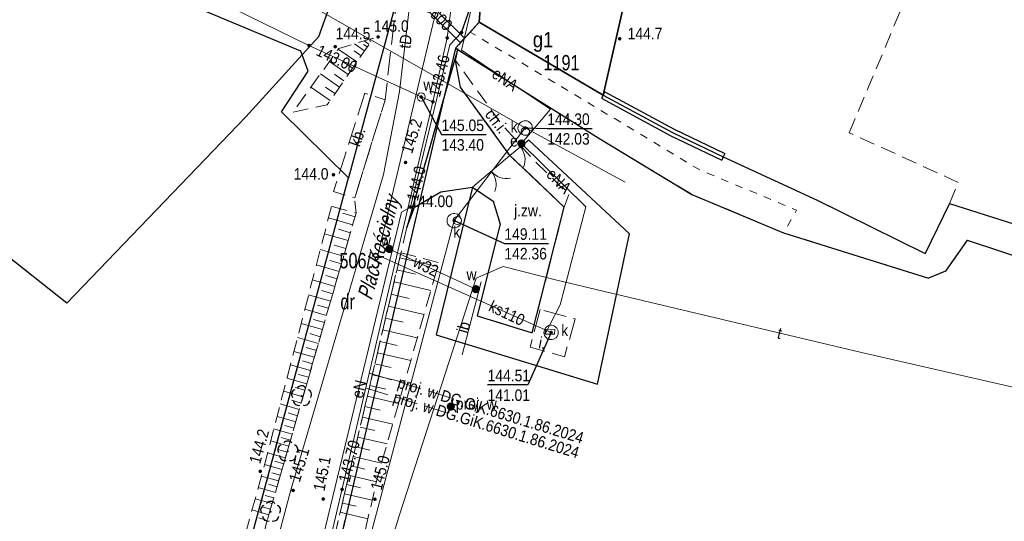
# Model space of a CAD drawing. Header units: metres. Extents: x 5548743 to 5556416, y 5707500 to 5714000.
# Tile 162 of 203: x 5554510 to 5554606, y 5710306 to 5710355. Entities that reach past the tile are written whole.
import ezdxf
from ezdxf.enums import TextEntityAlignment as Align

# ---------------------------------------------------------------- set-up
doc = ezdxf.new("R2010")
doc.units = ezdxf.units.M
doc.header["$MEASUREMENT"] = 0
for name, pattern in [('0.75_0.75', [1.5, 0.75, -0.75]), ('1.5_0.75', [2.25, 1.5, -0.75]), ('2.25_0.75', [3, 2.25, -0.75]), ('219-1000', [0]), ('otob_1000', [0]), ('otof_1000', [0])]:
    doc.linetypes.add(name, pattern=pattern)
doc.layers.get('0').update_dxf_attribs({"color": 2, "linetype": 'CONTINUOUS', "lineweight": 5})
for name, color, linetype in [('000 Inne (niezydentyfikowane)', 7, 'CONTINUOUS'), ('210-oznaczenie konturu użytku gruntowego', 7, 'CONTINUOUS'), ('211-numer działki ewidencyjnej', 7, 'CONTINUOUS'), ('217-kontur klasyfikacyjny', 7, 'CONTINUOUS'), ('218-kontur użytku gruntowego', 7, 'CONTINUOUS'), ('219-działka ewidencyjna', 7, 'CONTINUOUS'), ('312-budynek ewidencyjny', 7, 'CONTINUOUS'), ('312-oznaczenie budynku ewidencyjnego', 7, 'CONTINUOUS'), ('312-oznaczenie budynku ewidencyjnego-Atr117', 7, 'CONTINUOUS'), ('994-Nazwa ulicy', 7, 'CONTINUOUS'), ('brama', 7, 'CONTINUOUS'), ('chodnik', 7, 'CONTINUOUS'), ('chodnik-Atr17', 7, 'CONTINUOUS'), ('drzewo liściaste', 7, 'CONTINUOUS'), ('elektroenergetyczne urządzenie techniczne', 7, 'CONTINUOUS'), ('elektroenergetyczne urządzenie techniczne-Atr17', 7, 'CONTINUOUS'), ('furtka', 7, 'CONTINUOUS'), ('inna budowla', 7, 'CONTINUOUS'), ('inna budowla-Atr17', 7, 'CONTINUOUS'), ('jezdnia', 7, 'CONTINUOUS'), ('jezdnia-Atr17', 7, 'CONTINUOUS'), ('krawężnik', 7, 'CONTINUOUS'), ('obszar utwardzony', 7, 'CONTINUOUS'), ('obszar utwardzony-Atr17', 7, 'CONTINUOUS'), ('obudowa ochronna przewodu', 7, 'CONTINUOUS'), ('ogrodzenie trwałe', 7, 'CONTINUOUS'), ('pikieta naturalna', 7, 'CONTINUOUS'), ('pikieta naturalna-Atr2', 7, 'CONTINUOUS'), ('przewód elektroenergetyczny podziemny', 7, 'CONTINUOUS'), ('przewód elektroenergetyczny podziemny-Atr1', 7, 'CONTINUOUS'), ('przewód kanalizacyjny', 7, 'CONTINUOUS'), ('przewód kanalizacyjny-Atr1', 7, 'CONTINUOUS'), ('przewód telekomunikacyjny podziemny', 7, 'CONTINUOUS'), ('przewód telekomunikacyjny podziemny-Atr1', 7, 'CONTINUOUS'), ('przewód wodociągowy', 7, 'CONTINUOUS'), ('przewód wodociągowy - ob. projektowany', 7, 'CONTINUOUS'), ('przewód wodociągowy - ob. projektowany-Atr1', 7, 'CONTINUOUS'), ('przewód wodociągowy-Atr1', 7, 'CONTINUOUS'), ('rzedna', 7, 'CONTINUOUS'), ('rzedna-Atr2', 7, 'CONTINUOUS'), ('rzedna-Atr3', 7, 'CONTINUOUS'), ('rów melioracyjny (poligon)', 7, 'CONTINUOUS'), ('skarpa nieumocniona', 7, 'CONTINUOUS'), ('studnia kanalizacyjna', 7, 'CONTINUOUS'), ('wodociągowe urządzenie techniczne - ob. projektowany', 7, 'CONTINUOUS'), ('wodociągowe urządzenie techniczne - ob. projektowany-Atr17', 7, 'CONTINUOUS'), ('właz do komory lub kanału', 7, 'CONTINUOUS'), ('właz do komory lub kanału - okrągły', 7, 'CONTINUOUS'), ('właz do komory lub kanału - okrągły-Atr17', 7, 'CONTINUOUS'), ('właz do komory lub kanału-Atr17', 7, 'CONTINUOUS'), ('zasuwa lub zawór', 7, 'CONTINUOUS'), ('zasuwa lub zawór-Atr17', 7, 'CONTINUOUS'), ('ściana oporowa (linia)', 7, 'CONTINUOUS')]:
    doc.layers.add(name, color=color, linetype=linetype)
doc.styles.get("Standard").update_dxf_attribs({"font": 'Working1250', "width": 0.75})
doc.linetypes.add('902-1000', pattern='A,5,0,[1,ksztalty.shx,S=1,R=0,X=0,Y=0],5', length=10)
doc.linetypes.add('otdn_1000', pattern='A,7,0,[21,ksztalty.shx,S=0.7,R=0,X=0,Y=0]', length=7)

# ---------------------------------------------------------------- blocks, each defined once
blk = doc.blocks.new('PW01')
at = {"linetype": 'Continuous', "lineweight": 13}
h = blk.add_hatch(color=0, dxfattribs=at)
edge = h.paths.add_edge_path()
edge.add_arc((0, 0), 0.18, 0, 360)
blk = doc.blocks.new('US22')
at = {"color": 0, "linetype": 'Continuous', "lineweight": 0}
blk.add_circle((0, 0), 0.4, dxfattribs=at)
blk = doc.blocks.new('OK02')
at = {"color": 0, "linetype": 'Continuous', "lineweight": 0}
for centre, start, end in [((-2, 0), 0, 60), ((2, 0), 120, 180)]:
    blk.add_arc(centre, 2, start, end, dxfattribs=at)
blk = doc.blocks.new('US25')
at = {"linetype": 'Continuous', "lineweight": 13}
h = blk.add_hatch(color=0, dxfattribs=at)
edge = h.paths.add_edge_path()
edge.add_arc((0, 0), 0.4, 0, 360)
blk = doc.blocks.new('OK04')
at = {"color": 0, "linetype": 'Continuous', "lineweight": 0}
blk.add_arc((2, 0), 2, 120, 180, dxfattribs=at)
blk = doc.blocks.new('OP021')
at = {"linetype": 'Continuous', "lineweight": 13}
h = blk.add_hatch(color=0, dxfattribs=at)
edge = h.paths.add_edge_path()
edge.add_arc((0, 0), 0.1, 0, 360)
at = {"color": 0, "linetype": 'Continuous', "lineweight": -3}
for centre, start, end in [((0, 0.5), 38.316, 141.684), ((-0.476, 0.154), 110.388, 213.756), ((0.476, 0.154), 326.244, 69.612), ((-0.294, -0.404), 182.272, 285.64), ((0.294, -0.404), 254.36, 357.728), ((0.294, -0.404), 254.36, 357.728)]:
    blk.add_arc(centre, 0.5, start, end, dxfattribs=at)

msp = doc.modelspace()

# ---------------------------------------------------------------- linework, layer by layer
at = {"layer": '000 Inne (niezydentyfikowane)', "color": 252, "linetype": 'Continuous', "lineweight": 18, "flags": 128}
for points in [[(5554543.95, 5710352.68), (5554543.48, 5710353.01)], [(5554544.13, 5710352.95), (5554544, 5710353.04)], [(5554544.31, 5710353.21), (5554544.25, 5710353.25)], [(5554542.76, 5710350.96), (5554540.96, 5710352.21)], [(5554543.18, 5710351.57), (5554542.5, 5710352.04)], [(5554543.52, 5710352.06), (5554542.54, 5710352.73)], [(5554543.77, 5710352.42), (5554543.43, 5710352.66)], [(5554541.92, 5710349.75), (5554540.1, 5710351.01)], [(5554542.34, 5710350.36), (5554541.44, 5710350.98)], [(5554541.07, 5710348.51), (5554539.22, 5710349.79)], [(5554541.5, 5710349.13), (5554540.58, 5710349.77)], [(5554540.16, 5710347.2), (5554538.28, 5710348.5)], [(5554540.63, 5710347.88), (5554539.7, 5710348.52)], [(5554542.36, 5710335.09), (5554540.01, 5710335.77)], [(5554542.59, 5710335.87), (5554541.4, 5710336.22)], [(5554541.92, 5710333.55), (5554539.61, 5710334.22)], [(5554542.14, 5710334.32), (5554540.97, 5710334.66)], [(5554541.7, 5710332.79), (5554540.55, 5710333.12)], [(5554541.48, 5710332.04), (5554539.21, 5710332.69)], [(5554546.95, 5710331.88), (5554550.63, 5710331.02)], [(5554541.05, 5710330.55), (5554538.82, 5710331.2)], [(5554541.26, 5710331.29), (5554540.14, 5710331.62)], [(5554540.84, 5710329.82), (5554539.74, 5710330.14)], [(5554546.67, 5710330.72), (5554548.49, 5710330.29)], [(5554540.63, 5710329.09), (5554538.44, 5710329.73)], [(5554546.39, 5710329.52), (5554549.97, 5710328.68)], [(5554540.21, 5710327.66), (5554538.07, 5710328.28)], [(5554540.42, 5710328.37), (5554539.34, 5710328.69)], [(5554546.11, 5710328.33), (5554547.87, 5710327.92)], [(5554540.01, 5710326.96), (5554538.95, 5710327.26)], [(5554545.84, 5710327.15), (5554549.3, 5710326.34)], [(5554539.81, 5710326.26), (5554537.7, 5710326.86)], [(5554539.41, 5710324.88), (5554537.34, 5710325.47)], [(5554539.61, 5710325.56), (5554538.56, 5710325.86)], [(5554545.57, 5710325.99), (5554547.27, 5710325.59)], [(5554539.21, 5710324.19), (5554538.19, 5710324.49)], [(5554545.3, 5710324.85), (5554548.65, 5710324.07)], [(5554539.02, 5710323.52), (5554536.99, 5710324.11)], [(5554545.04, 5710323.73), (5554546.69, 5710323.34)], [(5554538.63, 5710322.19), (5554536.64, 5710322.76)], [(5554538.83, 5710322.85), (5554537.82, 5710323.14)], [(5554544.78, 5710322.62), (5554548.02, 5710321.87)], [(5554538.26, 5710320.88), (5554536.3, 5710321.45)], [(5554538.44, 5710321.53), (5554537.46, 5710321.82)], [(5554544.53, 5710321.54), (5554546.12, 5710321.17)], [(5554538.07, 5710320.24), (5554537.1, 5710320.52)], [(5554544.28, 5710320.47), (5554547.42, 5710319.74)], [(5554537.89, 5710319.6), (5554535.96, 5710320.15)], [(5554544.03, 5710319.42), (5554545.58, 5710319.06)], [(5554537.52, 5710318.34), (5554535.64, 5710318.88)], [(5554537.7, 5710318.97), (5554536.75, 5710319.24)], [(5554537.16, 5710317.1), (5554535.31, 5710317.64)], [(5554537.34, 5710317.72), (5554536.41, 5710317.99)], [(5554543.79, 5710318.38), (5554546.83, 5710317.67)], [(5554536.99, 5710316.49), (5554536.07, 5710316.76)], [(5554543.55, 5710317.37), (5554545.05, 5710317.02)], [(5554536.81, 5710315.89), (5554535, 5710316.41)], [(5554536.64, 5710315.29), (5554535.74, 5710315.55)], [(5554543.32, 5710316.36), (5554546.26, 5710315.68)], [(5554536.47, 5710314.7), (5554534.68, 5710315.21)], [(5554543.09, 5710315.38), (5554544.53, 5710315.04)], [(5554536.13, 5710313.53), (5554534.38, 5710314.03)], [(5554536.3, 5710314.11), (5554535.41, 5710314.36)], [(5554542.86, 5710314.41), (5554545.71, 5710313.74)], [(5554535.8, 5710312.38), (5554534.08, 5710312.87)], [(5554535.96, 5710312.95), (5554535.1, 5710313.2)], [(5554542.64, 5710313.45), (5554544.04, 5710313.13)], [(5554535.47, 5710311.25), (5554533.78, 5710311.73)], [(5554535.64, 5710311.81), (5554534.78, 5710312.06)], [(5554542.42, 5710312.52), (5554545.17, 5710311.87)], [(5554535.31, 5710310.69), (5554534.47, 5710310.93)], [(5554542.2, 5710311.59), (5554543.56, 5710311.28)], [(5554535.15, 5710310.13), (5554533.47, 5710310.61)], [(5554534.99, 5710309.57), (5554534.15, 5710309.81)], [(5554541.78, 5710309.78), (5554543.13, 5710309.47)], [(5554541.99, 5710310.68), (5554544.69, 5710310.05)], [(5554534.83, 5710309.02), (5554533.17, 5710309.5)], [(5554541.57, 5710308.88), (5554544.27, 5710308.25)], [(5554534.51, 5710307.92), (5554532.87, 5710308.4)], [(5554534.67, 5710308.47), (5554533.84, 5710308.71)], [(5554541.36, 5710307.98), (5554542.71, 5710307.67)], [(5554534.2, 5710306.83), (5554532.56, 5710307.3)], [(5554534.35, 5710307.37), (5554533.53, 5710307.61)], [(5554541.15, 5710307.08), (5554543.84, 5710306.45)], [(5554534.04, 5710306.29), (5554533.23, 5710306.52)]]:
    msp.add_lwpolyline(points, dxfattribs=at)
at = {"layer": '217-kontur klasyfikacyjny', "color": 3, "linetype": '1.5_0.75', "lineweight": 18, "flags": 128}
for points in [[(5554555.09, 5710360.54), (5554554.69, 5710354.84)], [(5554590.72, 5710344.07), (5554597.29, 5710359.64)], [(5554541.97, 5710339.67), (5554546.66, 5710357.04)], [(5554554.69, 5710354.84), (5554566.76, 5710347.74)], [(5554552.39, 5710352.3), (5554537.11, 5710287.07)], [(5554566.33, 5710343.52), (5554552.39, 5710352.3)], [(5554566.76, 5710347.74), (5554573.51, 5710344.09)], [(5554575.41, 5710338.05), (5554566.33, 5710343.52)], [(5554573.51, 5710344.09), (5554578.46, 5710341.72)], [(5554601.35, 5710339.23), (5554590.72, 5710344.07)], [(5554578.46, 5710341.72), (5554587.62, 5710337.5)], [(5554527.63, 5710286.57), (5554541.97, 5710339.67)], [(5554600.5, 5710337.17), (5554601.35, 5710339.23)], [(5554584.33, 5710334.32), (5554575.41, 5710338.05)], [(5554587.62, 5710337.5), (5554598.13, 5710332.28)], [(5554598.13, 5710332.28), (5554600.5, 5710337.17)], [(5554598.45, 5710329.89), (5554584.33, 5710334.32)], [(5554602.23, 5710333.59), (5554600.1, 5710330.56)], [(5554618.47, 5710328.24), (5554602.23, 5710333.59)], [(5554600.1, 5710330.56), (5554598.45, 5710329.89)]]:
    msp.add_lwpolyline(points, dxfattribs=at)
at = {"layer": '218-kontur użytku gruntowego', "color": 70, "linetype": '1.5_0.75', "lineweight": 18, "flags": 128}
for points in [[(5554554.69, 5710354.84), (5554555.09, 5710360.54)], [(5554555.09, 5710360.54), (5554554.69, 5710354.84)], [(5554590.72, 5710344.07), (5554597.29, 5710359.64)], [(5554546.66, 5710357.04), (5554541.97, 5710339.67)], [(5554541.97, 5710339.67), (5554546.66, 5710357.04)], [(5554554.69, 5710354.84), (5554552.39, 5710352.3)], [(5554552.39, 5710352.3), (5554554.69, 5710354.84)], [(5554566.76, 5710347.74), (5554554.69, 5710354.84)], [(5554554.69, 5710354.84), (5554566.76, 5710347.74)], [(5554552.39, 5710352.3), (5554537.11, 5710287.07)], [(5554537.11, 5710287.07), (5554552.39, 5710352.3)], [(5554566.33, 5710343.52), (5554552.39, 5710352.3)], [(5554552.39, 5710352.3), (5554566.33, 5710343.52)], [(5554573.51, 5710344.09), (5554566.76, 5710347.74)], [(5554566.76, 5710347.74), (5554573.51, 5710344.09)], [(5554575.41, 5710338.05), (5554566.33, 5710343.52)], [(5554566.33, 5710343.52), (5554575.41, 5710338.05)], [(5554578.46, 5710341.72), (5554573.51, 5710344.09)], [(5554573.51, 5710344.09), (5554578.46, 5710341.72)], [(5554601.35, 5710339.23), (5554590.72, 5710344.07)], [(5554587.62, 5710337.5), (5554578.46, 5710341.72)], [(5554578.46, 5710341.72), (5554587.62, 5710337.5)], [(5554541.97, 5710339.67), (5554527.63, 5710286.57)], [(5554527.63, 5710286.57), (5554541.97, 5710339.67)], [(5554600.5, 5710337.17), (5554601.35, 5710339.23)], [(5554584.33, 5710334.32), (5554575.41, 5710338.05)], [(5554575.41, 5710338.05), (5554584.33, 5710334.32)], [(5554598.13, 5710332.28), (5554587.62, 5710337.5)], [(5554587.62, 5710337.5), (5554598.13, 5710332.28)], [(5554600.5, 5710337.17), (5554598.13, 5710332.28)], [(5554598.13, 5710332.28), (5554600.5, 5710337.17)], [(5554619.1, 5710331.25), (5554600.5, 5710337.17)], [(5554598.45, 5710329.89), (5554584.33, 5710334.32)], [(5554584.33, 5710334.32), (5554598.45, 5710329.89)], [(5554602.23, 5710333.59), (5554600.1, 5710330.56)], [(5554600.1, 5710330.56), (5554602.23, 5710333.59)], [(5554618.47, 5710328.24), (5554602.23, 5710333.59)], [(5554602.23, 5710333.59), (5554618.47, 5710328.24)], [(5554600.1, 5710330.56), (5554598.45, 5710329.89)], [(5554598.45, 5710329.89), (5554600.1, 5710330.56)]]:
    msp.add_lwpolyline(points, dxfattribs=at)
at = {"layer": '219-działka ewidencyjna', "color": 94, "linetype": '219-1000', "lineweight": 30, "flags": 128}
for points in [[(5554537.32, 5710352.02), (5554491.62, 5710371.12)], [(5554548.49, 5710363.79), (5554541.97, 5710339.67)], [(5554555.09, 5710360.54), (5554554.69, 5710354.84)], [(5554554.69, 5710354.84), (5554552.39, 5710352.3)], [(5554554.69, 5710354.84), (5554566.76, 5710347.74)], [(5554552.39, 5710352.3), (5554537.11, 5710287.07)], [(5554538.04, 5710350.06), (5554537.32, 5710352.02)], [(5554552.39, 5710352.3), (5554566.33, 5710343.52)], [(5554535.42, 5710346.1), (5554538.04, 5710350.06)], [(5554566.76, 5710347.74), (5554573.51, 5710344.09)], [(5554541.97, 5710339.67), (5554535.42, 5710346.1)], [(5554566.33, 5710343.52), (5554575.41, 5710338.05)], [(5554573.51, 5710344.09), (5554578.46, 5710341.72)], [(5554578.46, 5710341.72), (5554587.62, 5710337.5)], [(5554527.63, 5710286.57), (5554541.97, 5710339.67)], [(5554575.41, 5710338.05), (5554584.33, 5710334.32)], [(5554587.62, 5710337.5), (5554598.13, 5710332.28)], [(5554600.5, 5710337.17), (5554598.13, 5710332.28)], [(5554600.5, 5710337.17), (5554619.1, 5710331.25)], [(5554584.33, 5710334.32), (5554598.45, 5710329.89)], [(5554602.23, 5710333.59), (5554600.1, 5710330.56)], [(5554602.23, 5710333.59), (5554618.47, 5710328.24)], [(5554600.1, 5710330.56), (5554598.45, 5710329.89)]]:
    msp.add_lwpolyline(points, dxfattribs=at)
at = {"layer": '312-budynek ewidencyjny', "color": 252, "linetype": 'Continuous', "lineweight": 35, "flags": 128}
for points in [[(5554554.69, 5710354.84), (5554555.09, 5710360.54)], [(5554568.99, 5710357.58), (5554566.76, 5710347.74)], [(5554566.76, 5710347.74), (5554554.69, 5710354.84)]]:
    msp.add_lwpolyline(points, dxfattribs=at)
at = {"layer": 'brama', "color": 252, "linetype": 'otob_1000', "lineweight": 18, "flags": 128}
msp.add_lwpolyline([(5554557.68, 5710341.85), (5554554.03, 5710338.75)], dxfattribs=at)
at = {"layer": 'chodnik', "color": 252, "linetype": '1.5_0.75', "lineweight": 18, "flags": 128}
msp.add_lwpolyline([(5554552.39, 5710351.12), (5554552.85, 5710348.5), (5554557.68, 5710341.85), (5554562.97, 5710336.82), (5554563.43, 5710338.04), (5554560.11, 5710341.3), (5554556.93, 5710344.81)], close=True, dxfattribs=at)
at = {"layer": 'furtka', "color": 252, "linetype": 'otof_1000', "lineweight": 18, "flags": 128}
msp.add_lwpolyline([(5554558.71, 5710342.68), (5554557.68, 5710341.85)], dxfattribs=at)
at = {"layer": 'inna budowla', "color": 252, "linetype": 'Continuous', "lineweight": 18, "flags": 128}
msp.add_lwpolyline([(5554554.89, 5710329.53), (5554553.03, 5710322.42)], dxfattribs=at)
at = {"layer": 'jezdnia', "color": 252, "linetype": '2.25_0.75', "lineweight": 18, "flags": 128}
for points in [[(5554551.3, 5710418.13), (5554549.98, 5710420.22), (5554548.84, 5710422.52), (5554547.82, 5710425.26), (5554542.83, 5710440.47), (5554539.3, 5710451.3), (5554538.98, 5710452.88), (5554538.81, 5710454.33), (5554538.78, 5710455.82), (5554538.83, 5710457.11), (5554539.02, 5710458.29), (5554539.34, 5710459.33), (5554539.66, 5710460.14), (5554541.17, 5710462.9), (5554552.76, 5710479.69), (5554556.79, 5710485.31), (5554558.14, 5710486.87), (5554558.97, 5710487.29), (5554559.37, 5710487.15), (5554565.63, 5710494.72), (5554565.86, 5710495.64), (5554566.47, 5710496.99), (5554567.87, 5710498.31), (5554569.79, 5710499.44), (5554572.85, 5710500.21), (5554575.38, 5710500.73), (5554574.25, 5710505.45), (5554573.34, 5710505.71), (5554570.77, 5710523.5), (5554568.76, 5710534.51), (5554564.19, 5710535.17), (5554565.49, 5710527.79), (5554566.47, 5710521.33), (5554567.26, 5710517.18), (5554567.37, 5710514.62), (5554566.9, 5710511.15), (5554565.93, 5710508.46), (5554564.07, 5710505.16), (5554560.68, 5710499.75), (5554556.37, 5710493.43), (5554541.56, 5710472.31), (5554535.76, 5710463.83), (5554534.96, 5710461.83), (5554534.22, 5710459.49), (5554533.73, 5710456.95), (5554533.79, 5710454.43), (5554534.1, 5710451.79), (5554537.56, 5710440.95), (5554544.82, 5710418.32), (5554547.7, 5710407.21), (5554548.86, 5710400.12), (5554549.03, 5710396.04), (5554549.91, 5710384.1), (5554549.27, 5710364.04), (5554548.47, 5710362.53), (5554546.66, 5710357.04), (5554545.52, 5710347.27), (5554542.56, 5710337.71), (5554542.69, 5710336.23), (5554533.94, 5710305.94), (5554531.54, 5710294.25), (5554530.7, 5710289.26), (5554530.26, 5710286.71), (5554529.57, 5710282.69), (5554528.95, 5710279.05), (5554532.95, 5710279.32), (5554535.67, 5710286.43), (5554537.54, 5710291.34), (5554539.14, 5710298.49), (5554547.63, 5710334.83), (5554552.61, 5710352.25), (5554552.39, 5710352.3), (5554553.82, 5710353.87), (5554554.69, 5710354.84), (5554555.09, 5710360.54), (5554555.26, 5710365.27), (5554555.16, 5710369.61), (5554554.61, 5710373.21), (5554554.51, 5710375.14), (5554553.36, 5710389.04), (5554553.08, 5710390.19), (5554555.58, 5710397.68), (5554555.95, 5710398.1), (5554556.41, 5710398.2), (5554557.28, 5710397.88), (5554557.96, 5710398.35), (5554560.1, 5710406.11), (5554560.9, 5710407.26), (5554556.85, 5710411.07), (5554555.48, 5710412.59), (5554553.88, 5710414.46), (5554552.49, 5710416.32)], [(5554547.63, 5710334.83), (5554548.38, 5710336.82), (5554550.96, 5710338.29), (5554554.03, 5710338.75), (5554556.06, 5710337.38), (5554556.74, 5710335.14), (5554554.49, 5710326.23), (5554559.86, 5710324.56), (5554562.97, 5710336.82), (5554557.68, 5710341.85), (5554552.85, 5710348.5), (5554552.39, 5710351.12), (5554552.61, 5710352.25)]]:
    msp.add_lwpolyline(points, close=True, dxfattribs=at)
at = {"layer": 'krawężnik', "color": 252, "linetype": 'Continuous', "lineweight": 25, "flags": 128}
msp.add_lwpolyline([(5554552.61, 5710352.25), (5554547.63, 5710334.83), (5554548.38, 5710336.82), (5554550.96, 5710338.29), (5554554.03, 5710338.75), (5554556.06, 5710337.38), (5554556.74, 5710335.14), (5554554.49, 5710326.23), (5554559.86, 5710324.56), (5554562.97, 5710336.82), (5554557.68, 5710341.85), (5554552.85, 5710348.5), (5554552.39, 5710351.12)], close=True, dxfattribs=at)
at = {"layer": 'obszar utwardzony', "color": 252, "linetype": '2.25_0.75', "lineweight": 18, "flags": 128}
for points in [[(5554543.56, 5710347.92), (5554540.5, 5710338.34), (5554542.56, 5710337.71), (5554545.52, 5710347.27)], [(5554560.63, 5710326.83), (5554559.66, 5710323.18), (5554562.99, 5710322.23), (5554564.04, 5710325.92)]]:
    msp.add_lwpolyline(points, close=True, dxfattribs=at)
at = {"layer": 'obudowa ochronna przewodu', "color": 252, "linetype": 'Continuous', "lineweight": 25, "flags": 128}
msp.add_lwpolyline([(5554551.82, 5710352.62), (5554552.96, 5710353.83), (5554554.21, 5710357.38)], dxfattribs=at)
at = {"layer": 'ogrodzenie trwałe', "color": 252, "linetype": '902-1000', "lineweight": 25, "flags": 128}
for points in [[(5554514.53, 5710327.46), (5554492.92, 5710344.54), (5554480.77, 5710354.6), (5554487.96, 5710365.76), (5554490.83, 5710370.96), (5554494.8, 5710378.77), (5554511.27, 5710372.12), (5554520.93, 5710367.69), (5554540.82, 5710358.34)], [(5554514.53, 5710327.46), (5554531.94, 5710345.61), (5554539.06, 5710353.43), (5554540.82, 5710358.34)], [(5554554.03, 5710338.75), (5554550.51, 5710324.38), (5554566.2, 5710319.56), (5554569.34, 5710334.2), (5554559.53, 5710343.33), (5554558.71, 5710342.68)]]:
    msp.add_lwpolyline(points, dxfattribs=at)
at = {"layer": 'przewód elektroenergetyczny podziemny', "color": 1, "linetype": 'Continuous', "lineweight": 18, "flags": 128}
for points in [[(5554532.31, 5710173.8), (5554536.8, 5710175.4), (5554531.75, 5710199.63), (5554526.19, 5710224.97), (5554526.96, 5710240.62), (5554529.31, 5710251.05), (5554529.08, 5710254.91), (5554530.73, 5710261.58), (5554530.09, 5710262.95), (5554533.86, 5710279.71), (5554535.83, 5710289.52), (5554547.13, 5710336.31), (5554547.99, 5710336.82), (5554551.82, 5710352.62), (5554552.96, 5710353.83), (5554554.21, 5710357.38)], [(5554554.21, 5710357.38), (5554552.96, 5710352.11), (5554561.64, 5710346.37), (5554558.8, 5710343.01), (5554565.08, 5710336.84), (5554562.57, 5710327.28)], [(5554562.57, 5710327.28), (5554561.11, 5710324.47)]]:
    msp.add_lwpolyline(points, dxfattribs=at)
at = {"layer": 'przewód kanalizacyjny', "color": 34, "linetype": 'Continuous', "lineweight": 18, "flags": 128}
for points in [[(5554561.69, 5710324.6), (5554544.81, 5710332.13), (5554551.71, 5710361.06), (5554551.6, 5710406.67), (5554551.93, 5710415.84), (5554549.2, 5710419.88), (5554546.3, 5710426.31), (5554538.97, 5710448.84), (5554537.61, 5710454.97), (5554538.41, 5710460.89), (5554567.62, 5710502.25), (5554571.02, 5710502.86)], [(5554531.89, 5710360.14), (5554559.16, 5710344.53)], [(5554559.91, 5710072.36), (5554546.91, 5710131.1), (5554535.32, 5710190.24), (5554544.93, 5710247.75), (5554541.33, 5710294.39), (5554552.25, 5710335.5), (5554559.16, 5710344.53)], [(5554559.16, 5710344.53), (5554568.9, 5710339.24)]]:
    msp.add_lwpolyline(points, dxfattribs=at)
msp.add_lwpolyline([(5554545.23, 5710360.4), (5554545.66, 5710360.83), (5554553.26, 5710353.28), (5554552.83, 5710352.85)], close=True, dxfattribs=at)
at = {"layer": 'przewód telekomunikacyjny podziemny', "color": 30, "linetype": 'Continuous', "lineweight": 18, "flags": 128}
for points in [[(5554520.13, 5710253.53), (5554524.3, 5710262.27), (5554532.39, 5710294.37), (5554536.3, 5710309.12), (5554545.37, 5710340), (5554546.93, 5710348.09), (5554549.05, 5710366.44), (5554549.89, 5710385.09), (5554549.48, 5710399.33), (5554545.52, 5710418.85), (5554531.76, 5710444.54)], [(5554566.61, 5710067.53), (5554561.87, 5710093.04), (5554554.63, 5710127.92), (5554544.89, 5710173.31), (5554537.68, 5710201.7), (5554534.54, 5710216.57), (5554533.04, 5710229.25), (5554533.65, 5710241.14), (5554534.14, 5710247.02), (5554536.17, 5710260.01), (5554538.38, 5710272.07), (5554541.23, 5710288.18), (5554546.9, 5710306.73), (5554554.4, 5710329.9), (5554557.02, 5710331.02), (5554562.24, 5710329.69), (5554591.94, 5710322.65), (5554613.08, 5710317.82), (5554623.5, 5710345.76), (5554623.82, 5710347.42), (5554628.55, 5710362.31), (5554633.22, 5710365.21)]]:
    msp.add_lwpolyline(points, dxfattribs=at)
at = {"layer": 'przewód wodociągowy', "color": 5, "linetype": 'Continuous', "lineweight": 18, "flags": 128}
for points in [[(5554370.94, 5710480.31), (5554361.07, 5710464.81), (5554377.36, 5710453.58), (5554380.44, 5710448.46), (5554400.33, 5710433.86), (5554402.97, 5710431.92), (5554426.32, 5710415.86), (5554434.1, 5710410.58), (5554450.7, 5710399.32), (5554474.04, 5710383.37), (5554476.32, 5710381.81), (5554492.29, 5710374.43), (5554512.93, 5710364.9), (5554538.1, 5710352.57), (5554549.03, 5710347.55), (5554550.18, 5710347.08)], [(5554550.18, 5710347.08), (5554551.57, 5710353.3), (5554552.39, 5710359.44), (5554552.76, 5710379.21), (5554552.52, 5710383.77), (5554552.9, 5710389.05), (5554555.19, 5710401.39)], [(5554550.18, 5710347.08), (5554535.21, 5710283.19), (5554526.95, 5710247.4), (5554526.75, 5710246.43), (5554519.94, 5710242.49), (5554512.58, 5710235.95), (5554493.91, 5710225.58), (5554464.84, 5710212.27), (5554429.85, 5710195.03), (5554401.76, 5710180.33), (5554384.52, 5710170.44), (5554334.44, 5710146.5), (5554322.39, 5710141.62), (5554317.05, 5710139.61), (5554297.44, 5710134.48), (5554283.85, 5710100.75)], [(5554545.94, 5710332.73), (5554554.36, 5710328.82)]]:
    msp.add_lwpolyline(points, dxfattribs=at)
at = {"layer": 'przewód wodociągowy - ob. projektowany', "color": 5, "linetype": '2.25_0.75', "lineweight": 18, "flags": 128}
for points in [[(5554543.99, 5710320.65), (5554552.17, 5710318.15)], [(5554543.62, 5710319.19), (5554551.71, 5710316.72)], [(5554552.17, 5710318.15), (5554551.71, 5710316.72)]]:
    msp.add_lwpolyline(points, dxfattribs=at)
at = {"layer": 'rzedna-Atr2', "color": 252, "flags": 128}
for points in [[(5554549.03, 5710347.55), (5554551.01, 5710343.88), (5554555.38, 5710343.88)], [(5554559.16, 5710344.53), (5554561.31, 5710344.47), (5554565.68, 5710344.47)], [(5554552.25, 5710335.5), (5554557.14, 5710333.28), (5554561.423, 5710333.28)], [(5554561.69, 5710324.6), (5554559.44, 5710319.49), (5554555.5, 5710319.49)]]:
    msp.add_lwpolyline(points, dxfattribs=at)
at = {"layer": 'rów melioracyjny (poligon)', "color": 252, "linetype": '0.75_0.75', "lineweight": 18, "flags": 128}
msp.add_lwpolyline([(5554552.39, 5710352.3), (5554566.33, 5710343.52), (5554575.41, 5710338.05), (5554584.33, 5710334.32), (5554585.61, 5710336.52), (5554576.2, 5710340.42), (5554567.13, 5710345.89), (5554553.82, 5710353.87)], close=True, dxfattribs=at)
at = {"layer": 'skarpa nieumocniona', "color": 252, "linetype": '1.5_0.75', "lineweight": 18, "flags": 128}
for points in [[(5554544.36, 5710353.28), (5554541, 5710352.26), (5554536.51, 5710346.04), (5554539.88, 5710346.79)], [(5554544.36, 5710353.28), (5554541, 5710352.26), (5554536.51, 5710346.04), (5554539.88, 5710346.79)], [(5554540.3, 5710336.89), (5554533.8, 5710311.8), (5554528.82, 5710293.67), (5554528.15, 5710286.61), (5554529.97, 5710286.69), (5554530.7, 5710289.26), (5554531.54, 5710294.25), (5554533.94, 5710305.94), (5554542.69, 5710336.23)], [(5554540.3, 5710336.89), (5554533.8, 5710311.8), (5554528.82, 5710293.67), (5554528.15, 5710286.61), (5554529.97, 5710286.69), (5554530.7, 5710289.26), (5554531.54, 5710294.25), (5554533.94, 5710305.94), (5554542.69, 5710336.23)], [(5554547.06, 5710332.37), (5554539.14, 5710298.49), (5554537.54, 5710291.34), (5554535.67, 5710286.43), (5554535.02, 5710280.1), (5554537.61, 5710283.46), (5554537.55, 5710286.32), (5554540.46, 5710292.1), (5554544.86, 5710310.77), (5554550.74, 5710331.4)], [(5554547.06, 5710332.37), (5554539.14, 5710298.49), (5554537.54, 5710291.34), (5554535.67, 5710286.43), (5554535.02, 5710280.1), (5554537.61, 5710283.46), (5554537.55, 5710286.32), (5554540.46, 5710292.1), (5554544.86, 5710310.77), (5554550.74, 5710331.4)]]:
    msp.add_lwpolyline(points, close=True, dxfattribs=at)
at = {"layer": 'studnia kanalizacyjna', "color": 34, "linetype": 'Continuous', "lineweight": 18, "flags": 128}
for points in [[(5554559.25, 5710343.83), (5554559.11, 5710343.83), (5554558.96, 5710343.86), (5554558.83, 5710343.91), (5554558.71, 5710344), (5554558.6, 5710344.11), (5554558.53, 5710344.24), (5554558.49, 5710344.37), (5554558.46, 5710344.52), (5554558.48, 5710344.67), (5554558.52, 5710344.8), (5554558.58, 5710344.93), (5554558.68, 5710345.04), (5554558.8, 5710345.13), (5554558.93, 5710345.2), (5554559.08, 5710345.23), (5554559.22, 5710345.23), (5554559.37, 5710345.21), (5554559.5, 5710345.15), (5554559.62, 5710345.06), (5554559.72, 5710344.95), (5554559.8, 5710344.83), (5554559.84, 5710344.7), (5554559.86, 5710344.55), (5554559.85, 5710344.4), (5554559.81, 5710344.27), (5554559.74, 5710344.13), (5554559.65, 5710344.02), (5554559.53, 5710343.93), (5554559.4, 5710343.87)], [(5554552.95, 5710335.52), (5554552.93, 5710335.37), (5554552.89, 5710335.23), (5554552.83, 5710335.1), (5554552.73, 5710334.99), (5554552.61, 5710334.9), (5554552.48, 5710334.83), (5554552.33, 5710334.8), (5554552.19, 5710334.8), (5554552.04, 5710334.82), (5554551.91, 5710334.88), (5554551.79, 5710334.97), (5554551.69, 5710335.08), (5554551.61, 5710335.2), (5554551.57, 5710335.33), (5554551.55, 5710335.48), (5554551.56, 5710335.63), (5554551.6, 5710335.76), (5554551.67, 5710335.9), (5554551.77, 5710336.01), (5554551.88, 5710336.1), (5554552.01, 5710336.16), (5554552.16, 5710336.2), (5554552.3, 5710336.2), (5554552.45, 5710336.17), (5554552.58, 5710336.12), (5554552.71, 5710336.03), (5554552.81, 5710335.92), (5554552.88, 5710335.79), (5554552.92, 5710335.67)], [(5554562.39, 5710324.62), (5554562.37, 5710324.47), (5554562.34, 5710324.34), (5554562.27, 5710324.2), (5554562.17, 5710324.09), (5554562.05, 5710324), (5554561.93, 5710323.94), (5554561.78, 5710323.9), (5554561.64, 5710323.9), (5554561.49, 5710323.93), (5554561.35, 5710323.98), (5554561.23, 5710324.07), (5554561.13, 5710324.18), (5554561.06, 5710324.31), (5554561.01, 5710324.44), (5554560.99, 5710324.59), (5554561.01, 5710324.74), (5554561.04, 5710324.87), (5554561.11, 5710325), (5554561.21, 5710325.11), (5554561.33, 5710325.2), (5554561.45, 5710325.27), (5554561.6, 5710325.3), (5554561.74, 5710325.3), (5554561.89, 5710325.28), (5554562.03, 5710325.22), (5554562.15, 5710325.13), (5554562.25, 5710325.02), (5554562.32, 5710324.9), (5554562.37, 5710324.77)]]:
    msp.add_lwpolyline(points, close=True, dxfattribs=at)
at = {"layer": 'właz do komory lub kanału', "color": 252, "linetype": 'Continuous', "lineweight": 18, "flags": 128}
msp.add_lwpolyline([(5554561.13, 5710324.93), (5554562.06, 5710324.9), (5554562.03, 5710324.43), (5554561.12, 5710324.44)], close=True, dxfattribs=at)
at = {"layer": 'ściana oporowa (linia)', "color": 252, "linetype": 'Continuous'}
for p, q in [((5554566.76, 5710347.74), (5554566.593, 5710347.432)), ((5554566.927, 5710348.048), (5554566.76, 5710347.74)), ((5554578.46, 5710341.72), (5554578.309, 5710341.404)), ((5554578.611, 5710342.036), (5554578.46, 5710341.72))]:
    msp.add_line(p, q, dxfattribs=at)
at = {"layer": 'ściana oporowa (linia)', "color": 252, "linetype": 'otdn_1000'}
for p, q in [((5554566.593, 5710347.432), (5554573.351, 5710343.778)), ((5554573.351, 5710343.778), (5554578.309, 5710341.404))]:
    msp.add_line(p, q, dxfattribs=at)
at = {"layer": 'ściana oporowa (linia)', "color": 252}
for p, q in [((5554566.927, 5710348.048), (5554573.669, 5710344.402)), ((5554573.669, 5710344.402), (5554578.611, 5710342.036))]:
    msp.add_line(p, q, dxfattribs=at)

# ---------------------------------------------------------------- block references
at = {"layer": 'brama', "color": 252, "linetype": 'Continuous', "lineweight": 18, "rotation": 220.342}
msp.add_blockref('OK02', (5554555.855, 5710340.3), dxfattribs=at)
at = {"layer": 'drzewo liściaste', "color": 3, "linetype": 'Continuous', "lineweight": 18}
for p in [(5554537.38, 5710318.4), (5554536.04, 5710313.02), (5554534.37, 5710307.13)]:
    msp.add_blockref('OP021', p, dxfattribs=at)
at = {"layer": 'elektroenergetyczne urządzenie techniczne', "color": 1, "linetype": 'Continuous', "lineweight": 18, "rotation": 45.716}
msp.add_blockref('US25', (5554558.8, 5710343.01), dxfattribs=at)
at = {"layer": 'furtka', "color": 252, "linetype": 'Continuous', "lineweight": 18, "rotation": 218.863}
msp.add_blockref('OK04', (5554558.71, 5710342.68), dxfattribs=at)
at = {"layer": 'pikieta naturalna', "color": 252, "linetype": 'Continuous', "lineweight": 13}
for p in [(5554544.84, 5710353.4), (5554568.37, 5710353.22), (5554540.66, 5710352.45), (5554547.51, 5710341.17), (5554540.49, 5710339.97), (5554533.36, 5710311.07), (5554536.56, 5710309.21), (5554539.49, 5710308.37), (5554544.53, 5710308.35)]:
    msp.add_blockref('PW01', p, dxfattribs=at)
at = {"layer": 'rzedna', "color": 1, "linetype": 'Continuous', "lineweight": 18}
for p in [(5554552.96, 5710353.83), (5554547.99, 5710336.82)]:
    msp.add_blockref('PW01', p, dxfattribs=at)
at = {"layer": 'rzedna', "color": 5, "linetype": 'Continuous', "lineweight": 18}
for p in [(5554551.57, 5710353.3), (5554549.03, 5710347.55), (5554550.18, 5710347.08), (5554541.33, 5710309.31)]:
    msp.add_blockref('PW01', p, dxfattribs=at)
at = {"layer": 'rzedna', "color": 252, "linetype": 'Continuous', "lineweight": 18}
for p in [(5554538.1, 5710352.57), (5554547.99, 5710336.82)]:
    msp.add_blockref('PW01', p, dxfattribs=at)
at = {"layer": 'rzedna', "color": 34, "linetype": 'Continuous', "lineweight": 18}
for p in [(5554559.16, 5710344.53), (5554552.25, 5710335.5), (5554561.69, 5710324.6)]:
    msp.add_blockref('PW01', p, dxfattribs=at)
at = {"layer": 'wodociągowe urządzenie techniczne - ob. projektowany', "color": 5, "linetype": 'Continuous', "lineweight": 18}
msp.add_blockref('US25', (5554551.92, 5710317.38), dxfattribs=at)
at = {"layer": 'właz do komory lub kanału - okrągły', "color": 252, "linetype": 'Continuous', "lineweight": 18}
for p in [(5554549.03, 5710347.55), (5554559.19, 5710344.19), (5554552.56, 5710335.51)]:
    msp.add_blockref('US22', p, dxfattribs=at)
at = {"layer": 'zasuwa lub zawór', "color": 5, "linetype": 'Continuous', "lineweight": 18}
for p in [(5554545.94, 5710332.73), (5554554.36, 5710328.82)]:
    msp.add_blockref('US25', p, dxfattribs=at)

# ---------------------------------------------------------------- texts
at = {"layer": '210-oznaczenie konturu użytku gruntowego', "color": 70, "linetype": 'Continuous', "lineweight": 18, "width": 0.79}
msp.add_text('dr', height=1.5, dxfattribs=at).set_placement((5554541.16, 5710326.85))
at = {"layer": '211-numer działki ewidencyjnej', "color": 94, "linetype": 'Continuous', "lineweight": 30, "width": 0.79}
msp.add_text('506/3', height=1.5, dxfattribs=at).set_placement((5554541.07, 5710330.85))
at = {"layer": '312-oznaczenie budynku ewidencyjnego', "color": 252, "linetype": 'Continuous', "lineweight": 18, "width": 0.79}
msp.add_text('1191', height=1.5, dxfattribs=at).set_placement((5554560.94, 5710351.64), align=Align.TOP_LEFT)
at = {"layer": '312-oznaczenie budynku ewidencyjnego-Atr117', "color": 252, "width": 0.9}
msp.add_text('g1', height=1.5, dxfattribs=at).set_placement((5554560.91, 5710353.14), align=Align.MIDDLE_CENTER)
at = {"layer": '994-Nazwa ulicy', "color": 252, "linetype": 'Continuous', "lineweight": 18, "oblique": 15, "width": 0.79}
msp.add_text('Plac Kościelny', height=1.5, rotation=74.685, dxfattribs=at).set_placement((5554543.49, 5710327.86), align=Align.MIDDLE_LEFT)
at = {"layer": 'chodnik-Atr17', "color": 252, "width": 0.9}
msp.add_text('ch.i.', height=1.125, rotation=307.921, dxfattribs=at).set_placement((5554555.18, 5710345.82))
at = {"layer": 'elektroenergetyczne urządzenie techniczne-Atr17', "color": 1, "width": 0.9}
msp.add_text('e', height=1.125, dxfattribs=at).set_placement((5554557.7, 5710342.72))
at = {"layer": 'inna budowla-Atr17', "color": 252, "width": 0.9}
msp.add_text('ib', height=1.125, rotation=73.958, dxfattribs=at).set_placement((5554553.56, 5710324.45))
at = {"layer": 'jezdnia-Atr17', "color": 252, "width": 0.9}
msp.add_text('j.zw.', height=1.125, dxfattribs=at).set_placement((5554558.08, 5710335.92))
at = {"layer": 'obszar utwardzony-Atr17', "color": 252, "width": 0.9}
msp.add_text('kb.', height=1.125, rotation=70.952, dxfattribs=at).set_placement((5554541.98, 5710342.99), align=Align.TOP_LEFT)
msp.add_text('i.', height=1.125, rotation=349.128, dxfattribs=at).set_placement((5554560.4, 5710323.08))
at = {"layer": 'pikieta naturalna-Atr2', "color": 252, "width": 0.9}
for s, p in [('145.0', (5554544.43, 5710353.9)), ('144.5', (5554540.7, 5710353.17)), ('144.7', (5554569.15, 5710353.17)), ('144.0', (5554536.62, 5710339.49))]:
    msp.add_text(s, height=1.125, dxfattribs=at).set_placement(p)
for s, rotation, p in [('145.2', 72.416, (5554548.14, 5710341.96)), ('144.2', 74.475, (5554533.34, 5710311.72)), ('145.1', 73.355, (5554537.2, 5710309.94)), ('145.0', 75.833, (5554545.17, 5710309.15)), ('145.1', 79.176, (5554539.61, 5710309.08))]:
    msp.add_text(s, height=1.125, rotation=rotation, dxfattribs=at).set_placement(p)
at = {"layer": 'przewód elektroenergetyczny podziemny-Atr1', "color": 1, "width": 0.9}
for s, rotation, p in [('eNA', 325.211, (5554556.13, 5710350.01)), ('eNA', 314.217, (5554561.54, 5710340.31)), ('eN', 76.422, (5554542.77, 5710318.24))]:
    msp.add_text(s, height=1.125, rotation=rotation, dxfattribs=at).set_placement(p, align=Align.MIDDLE_LEFT)
at = {"layer": 'przewód kanalizacyjny-Atr1', "color": 34, "width": 0.9}
msp.add_text('kD600', height=1.125, rotation=313.903, dxfattribs=at).set_placement((5554548.67, 5710356.72))
msp.add_text('ks110', height=1.125, rotation=-25.345, dxfattribs=at).set_placement((5554555.75, 5710327.26), align=Align.MIDDLE_LEFT)
at = {"layer": 'przewód telekomunikacyjny podziemny-Atr1', "color": 30, "width": 0.9}
for s, rotation, p in [('tD', 82.093, (5554547.41, 5710352.29)), ('t', 345.362, (5554583.78, 5710324.59))]:
    msp.add_text(s, height=1.125, rotation=rotation, dxfattribs=at).set_placement(p, align=Align.MIDDLE_LEFT)
at = {"layer": 'przewód wodociągowy - ob. projektowany-Atr1', "color": 5, "width": 0.9}
for p in [(5554546.817, 5710319.782), (5554546.38, 5710318.35)]:
    msp.add_text('proj. w DG.GiK.6630.1.86.2024', height=1.125, rotation=343.009, dxfattribs=at).set_placement(p, align=Align.MIDDLE_LEFT)
at = {"layer": 'przewód wodociągowy-Atr1', "color": 5, "width": 0.9}
msp.add_text('w32', height=1.125, rotation=-26.262, dxfattribs=at).set_placement((5554548.38, 5710331.6), align=Align.MIDDLE_LEFT)
at = {"layer": 'rzedna-Atr2', "color": 252, "width": 0.9}
msp.add_text('143.00', height=1.125, rotation=334.01, dxfattribs=at).set_placement((5554538.95, 5710352.18), align=Align.MIDDLE_LEFT)
at = {"layer": 'rzedna-Atr2', "color": 5, "width": 0.9}
for s, rotation, p in [('143.46', 76.116, (5554550.3, 5710347.6)), ('143.70', 75.498, (5554541.5, 5710310.05))]:
    msp.add_text(s, height=1.125, rotation=rotation, dxfattribs=at).set_placement(p, align=Align.MIDDLE_LEFT)
msp.add_text('145.05', height=1.125, dxfattribs=at).set_placement((5554551.01, 5710343.891), align=Align.BOTTOM_LEFT)
at = {"layer": 'rzedna-Atr2', "color": 34, "width": 0.9}
for s, p in [('144.30', (5554561.31, 5710344.481)), ('149.11', (5554557.14, 5710333.291)), ('144.51', (5554555.5, 5710319.501))]:
    msp.add_text(s, height=1.125, dxfattribs=at).set_placement(p, align=Align.BOTTOM_LEFT)
at = {"layer": 'rzedna-Atr2', "color": 1, "width": 0.9}
msp.add_text('144.0', height=1.125, rotation=76.374, dxfattribs=at).set_placement((5554548.15, 5710337.48), align=Align.MIDDLE_LEFT)
at = {"layer": 'rzedna-Atr2', "color": 252, "width": 0.9}
msp.add_text('144.00', height=1.125, dxfattribs=at).set_placement((5554547.99, 5710336.82))
at = {"layer": 'rzedna-Atr3', "color": 5, "width": 0.9}
msp.add_text('143.40', height=1.125, dxfattribs=at).set_placement((5554551.01, 5710341.979), align=Align.BOTTOM_LEFT)
at = {"layer": 'rzedna-Atr3', "color": 34, "width": 0.9}
for s, p in [('142.03', (5554561.31, 5710342.569)), ('142.36', (5554557.14, 5710331.379)), ('141.01', (5554555.5, 5710317.589))]:
    msp.add_text(s, height=1.125, dxfattribs=at).set_placement(p, align=Align.BOTTOM_LEFT)
at = {"layer": 'wodociągowe urządzenie techniczne - ob. projektowany-Atr17', "color": 5, "width": 0.9}
msp.add_text('proj. w', height=1.125, dxfattribs=at).set_placement((5554552.41, 5710317.08))
at = {"layer": 'właz do komory lub kanału - okrągły-Atr17', "color": 252, "width": 0.9}
for s, p in [('w', (5554549.25, 5710348.18)), ('k', (5554557.75, 5710344.07)), ('k', (5554552.16, 5710333.83))]:
    msp.add_text(s, height=1.125, dxfattribs=at).set_placement(p)
at = {"layer": 'właz do komory lub kanału-Atr17', "color": 252, "width": 0.9}
msp.add_text('k', height=1.125, dxfattribs=at).set_placement((5554562.68, 5710324.24))
at = {"layer": 'zasuwa lub zawór-Atr17', "color": 5, "width": 0.9}
for p in [(5554545.12, 5710333.02), (5554553.45, 5710329.69)]:
    msp.add_text('w', height=1.125, dxfattribs=at).set_placement(p)

doc.saveas('drawing.dxf')
